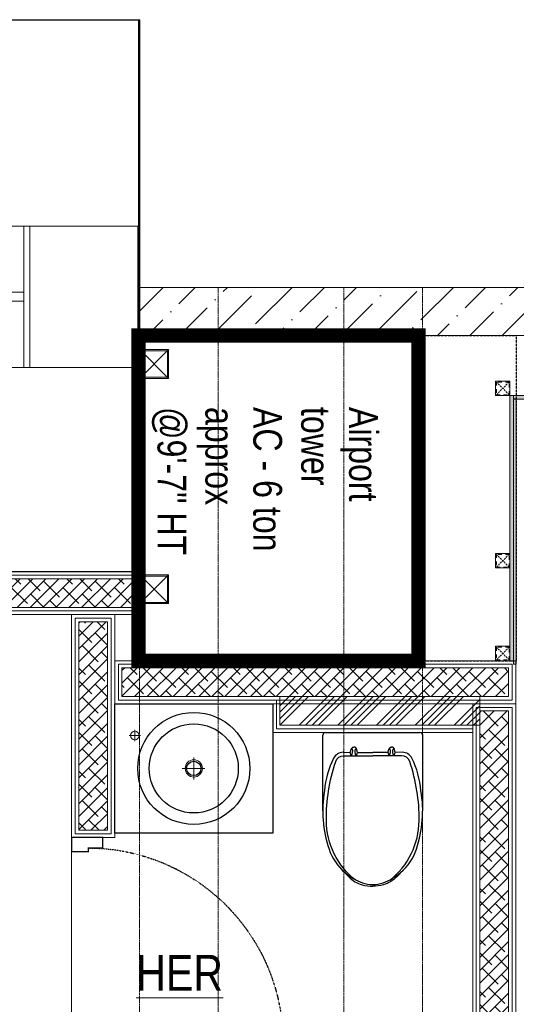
# Model space of a CAD drawing. Header units: millimetres. Extents: x -106827 to 92813, y -35754 to 7831.
# Tile 88 of 160: x -36924 to -35196, y -17930 to -14502. Entities that reach past the tile are written whole.
import ezdxf
from ezdxf.xclip import XClip

# ---------------------------------------------------------------- set-up
doc = ezdxf.new("R2010")
doc.units = ezdxf.units.MM
doc.header["$XCLIPFRAME"] = 2
for name, pattern in [('General Arrangement Plan$0$( Hidden )', [0.375, 0.25, -0.125]), ('General Arrangement Plan$0$DASHED2', [0.375, 0.25, -0.125]), ('General Arrangement Plan$1$.5', [2, 0.5, -0.5, 0.5, -0.5]), ('General Arrangement Plan$1$CORES & SETBACK$0$HIDDEN', [0.375, 0.25, -0.125]), ('General Arrangement Plan$1$HIDDEN', [0.375, 0.25, -0.125])]:
    doc.linetypes.add(name, pattern=pattern)
for name, color, linetype, lineweight in [('General Arrangement Plan$1$A-HATCH', 15, 'Continuous', 0), ('General Arrangement Plan$1$A-WALL', 113, 'Continuous', 9), ('General Arrangement Plan$1$BEAM', 113, 'Continuous', 9), ('General Arrangement Plan$1$Finishes', 5, 'Continuous', 13), ('General Arrangement Plan$1$MEI- EXISTING WALLS', 1, 'Continuous', 15), ('General Arrangement Plan$1$PLASTER', 252, 'Continuous', 13), ('General Arrangement Plan$1$TILES', 104, 'Continuous', 9), ('General Arrangement Plan$1$TXT', 6, 'Continuous', 20), ('General Arrangement Plan$1$Wall Hatch', 8, 'Continuous', 0), ('General Arrangement Plan$1$WALL NEW', 6, 'Continuous', 13)]:
    doc.layers.add(name, color=color, linetype=linetype, lineweight=lineweight)
for name, color, linetype in [('General Arrangement Plan$1$cad-block.com', 250, 'Continuous'), ('General Arrangement Plan$1$FRR140', 5, 'Continuous'), ('General Arrangement Plan$1$IDS-DOOR', 45, 'Continuous'), ('General Arrangement Plan$1$MEI-TEXT', 3, 'Continuous')]:
    doc.layers.add(name, color=color, linetype=linetype)
doc.layers.add('General Arrangement Plan$1$MH- (Structural Elements)Strc-4', color=7, linetype='Continuous', lineweight=0, true_color=0xb85b00)
doc.layers.add('General Arrangement Plan$1$MS', color=7, linetype='Continuous', lineweight=0, true_color=0x3c5977)
doc.styles.add('General Arrangement Plan$1$Standard', font='ARIALN.TTF')
doc.styles.add('General Arrangement Plan$1$TMH-TEXT', font='simplex.shx', dxfattribs={"width": 0.8})
pattern_1 = [(172.5, (-726867.071, -969433.78), (-6.58963561, -7.03506592), [0, -7.6, 0, -8.5, 0, -8.125]), (142.5, (-726867.071, -969433.78), (-16.23489865, -3.72068755), [0, -4.1, 0, -6.85, 0, -2.625]), (102.5, (-726862.722, -969438.128), (-11.030161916, 10.990146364), [0, -2.5, 0, -9, 0, -11.75]), (92.5, (-726862.722, -969438.128), (-13.73131425, 7.52521082), [0, -1.25, 0, -5.9, 0, -6.75])]

# ---------------------------------------------------------------- blocks, each defined once
blk = doc.blocks.new('General Arrangement Plan$1$VDVEV')
at = {"layer": 'General Arrangement Plan$1$MH- (Structural Elements)Strc-4', "lineweight": 5}
blk.add_lwpolyline([(490.4, 2629.6), (490.4, 3005.2), (0, 3005.2), (0, 2629.6)], dxfattribs=at)
at = {"layer": 'General Arrangement Plan$1$MH- (Structural Elements)Strc-4', "lineweight": 9}
for points in [[(490.4, 2608.7), (490.4, 2629.6), (0, 2629.6), (0, 2608.7)], [(490.4, 1419.1), (0, 1419.1), (0, 1408.7), (490.4, 1408.7)]]:
    blk.add_lwpolyline(points, close=True, dxfattribs=at)
for points in [[(0, 2608.7), (0, 1419.1)], [(229.6, 1419.1), (229.6, 2608.7)], [(260.9, 1419.1), (260.9, 2608.7)], [(490.4, 1419.1), (490.4, 2608.7)], [(0, 1408.7), (0, 0), (490.4, 0), (490.4, 1408.7)], [(0, 1001.7), (490.4, 1001.7)]]:
    blk.add_lwpolyline(points, dxfattribs=at)
at = {"layer": 'General Arrangement Plan$1$MH- (Structural Elements)Strc-4', "lineweight": 0}
for points in [[(0, 626.1), (490.4, 626.1)], [(0, 417.4), (490.4, 417.4)], [(0, 260.9), (490.4, 260.9)], [(0, 146.1), (490.4, 146.1)], [(0, 73), (490.4, 73)]]:
    blk.add_lwpolyline(points, dxfattribs=at)
blk = doc.blocks.new('General Arrangement Plan$1$EAFERGV')
at = {"lineweight": 20}
for points in [[(479.8, 372.1), (-31.5, -24.5)], [(-31.5, 372.1), (479.8, -3.6)], [(1272.8, 372.1), (1794.5, -24.5)], [(1794.5, 372.1), (1272.8, -3.6)]]:
    blk.add_lwpolyline(points, dxfattribs=at)
for points in [[(-31.5, 372.1), (-31.5, -24.5), (479.8, -24.5), (479.8, 372.1)], [(1794.5, 372.1), (1794.5, -24.5), (1272.8, -24.5), (1272.8, 372.1)]]:
    blk.add_lwpolyline(points, close=True, dxfattribs=at)
blk = doc.blocks.new('General Arrangement Plan$1$EFVRFEVREV')
blk.add_blockref('General Arrangement Plan$1$EAFERGV', (-648, 786.2))
at = {"layer": 'General Arrangement Plan$1$MH- (Structural Elements)Strc-4'}
blk.add_blockref('General Arrangement Plan$1$VDVEV', (-11.7, 0), dxfattribs=at)
blk = doc.blocks.new('General Arrangement Plan$1$Waschtisch - Konsole LOOP 550x450 D390')
at = {"lineweight": 25}
for p, q in [((-550, -450), (-550, 0)), ((-550, 0), (0, 0)), ((0, 0), (0, -450)), ((0, -450), (-550, -450))]:
    blk.add_line(p, q, dxfattribs=at)
at = {"lineweight": 5}
for p, q in [((-480, -130.1), (-480, -90.2)), ((-499.4, -110), (-460.4, -110)), ((-275, -263), (-275, -187.1)), ((-315.5, -225), (-236.5, -225))]:
    blk.add_line(p, q, dxfattribs=at)
at = {"lineweight": 25}
for radius in [195, 155, 25]:
    blk.add_circle((-275, -225), radius, dxfattribs=at)
at = {"lineweight": 5}
for centre, radius in [((-480, -110), 15), ((-275, -225), 30)]:
    blk.add_circle(centre, radius, dxfattribs=at)
blk = doc.blocks.new('General Arrangement Plan$1$A$C08D46EED')
at = {"lineweight": 0}
for p, q in [((-523.2, 710.2), (-440.8, 609.6)), ((-1219.8, 140, 0), (-1137.4, 39.4))]:
    blk.add_line(p, q, dxfattribs=at)
at = {"linetype": 'Continuous', "lineweight": 0, "const_width": 6}
blk.add_lwpolyline([(-440.8, 609.6), (-523.2, 710.2), (-569.6, 672.2), (-525.3, 618), (-513.6, 627.5), (-475.6, 581.1)], close=True, dxfattribs=at)
blk.add_lwpolyline([(-440.8, 609.6), (-523.2, 710.2), (-569.6, 672.2), (-525.3, 618), (-513.6, 627.5), (-475.6, 581.1)], close=True, dxfattribs=at)
at = {"lineweight": 0}
blk.add_lwpolyline([(-513.6, 627.5), (-560.1, 589.5), (-46.4, -38), (0, 0)], close=True, dxfattribs=at)
blk.add_lwpolyline([(-513.6, 627.5), (-560.1, 589.5), (-46.4, -38), (0, 0)], close=True, dxfattribs=at)
at = {"linetype": 'Continuous', "lineweight": 0, "const_width": 6, "elevation": 0}
blk.add_lwpolyline([(-1138.2, 38.8), (-1220.6, 139.4), (-1174.1, 177.4), (-1129.8, 123.2), (-1141.4, 113.7), (-1103.4, 67.3)], close=True, dxfattribs=at)
blk.add_lwpolyline([(-1138.2, 38.8), (-1220.6, 139.4), (-1174.1, 177.4), (-1129.8, 123.2), (-1141.4, 113.7), (-1103.4, 67.3)], close=True, dxfattribs=at)
at = {"color": 8, "linetype": 'General Arrangement Plan$1$HIDDEN', "ltscale": 0.025}
blk.add_arc((-511.6, 632, 0), 815.6, 219.45, 304.7707, dxfattribs=at)
blk = doc.blocks.new('General Arrangement Plan$1$toilet 5_top view_cad-block.com')
at = {"color": 7}
for points in [[(-171.9, 0), (171.9, 0)], [(-181.9, -285.5), (-181.9, -10)], [(181.9, -285.5), (181.9, -10)], [(-107.8, -72.1), (-81.7, -72.5)], [(-78.1, -84.4), (-81.7, -72.5)], [(-59.2, -84.4), (-55.6, -72.5)], [(-55.6, -72.5), (0, -72.5)], [(55.6, -72.5), (0, -72.5)], [(59.2, -84.4), (55.6, -72.5)], [(78.1, -84.4), (81.7, -72.5)], [(107.8, -72.1), (81.7, -72.5)]]:
    blk.add_lwpolyline(points, dxfattribs=at)
for points in [[(-81.7, -72.5, 0.000902), (-79.1, -61.6, -0.347242), (-68.7, -53.4)], [(-78.1, -84.4, 0.244892), (-74.1, -60.9, 0.378206), (-78.1, -58.9, -0.178567)], [(-55.6, -72.5, -0.000902), (-58.2, -61.6, 0.347242), (-68.7, -53.4)], [(-59.2, -84.4, -0.244892), (-63.2, -60.9, -0.378206), (-59.3, -58.9, 0.178567)], [(55.6, -72.5, 0.000902), (58.2, -61.6, -0.347242), (68.7, -53.4)], [(59.2, -84.4, 0.244892), (63.2, -60.9, 0.378206), (59.3, -58.9, -0.178567)], [(81.7, -72.5, -0.000902), (79.1, -61.6, 0.347242), (68.7, -53.4)], [(78.1, -84.4, -0.244892), (74.1, -60.9, -0.378206), (78.1, -58.9, 0.178567)], [(-105.3, -72.1), (-107.8, -72.1, 0.290717), (-142.6, -93.4, 0.092282), (-175.7, -212, 0.123133), (-159.3, -424.5, 0.135146), (-101.5, -510.7, 0.083289)], [(-62.2, -538.4, -0.226694), (-169, -320.8, -0.083906), (-135, -106.2, -0.3229), (-104.6, -84.4), (0, -84.4)], [(62.2, -538.4, 0.226694), (169, -320.8, 0.083906), (135, -106.2, 0.3229), (104.6, -84.4), (0, -84.4)], [(101.5, -510.7, 0.135146), (159.3, -424.5, 0.123133), (175.7, -212, 0.092282), (142.6, -93.4, 0.290717), (107.8, -72.1)], [(-101.5, -510.7, 0.095376), (-37.4, -547.5, 0.083289), (0, -553.7, 0.083289), (37.4, -547.5, 0.095376), (101.5, -510.7, 0.123133)], [(-101.5, -510.7, 0.016905), (-87.4, -526.1, 0.130768), (-38.7, -554.9, 0.071655), (0, -560, 0.449001)], [(101.5, -510.7, -0.016905), (87.4, -526.1, -0.130768), (38.7, -554.9, -0.071655), (0, -560, -0.449001)]]:
    blk.add_lwpolyline(points, format="xyb", dxfattribs=at)
for centre, start, end in [((171.9, -10), 0, 90), ((-171.9, -10), 90, 180)]:
    blk.add_arc(centre, 10, start, end, dxfattribs=at)
blk = doc.blocks.new('General Arrangement Plan$1$A$C0642dd72')
at = {"layer": 'General Arrangement Plan$1$MS', "ltscale": 10}
for p, q in [((2899.7, 12709.7), (2999.7, 12809.7)), ((2999.7, 12709.7), (2899.7, 12809.7)), ((2899.7, 11925.6), (2999.7, 12025.6)), ((2999.7, 11925.6), (2899.7, 12025.6))]:
    blk.add_line(p, q, dxfattribs=at)
for points in [[(2899.7, 12709.7), (2999.7, 12709.7), (2999.7, 12809.7), (2899.7, 12809.7)], [(2903.7, 12713.7), (2995.7, 12713.7), (2995.7, 12805.7), (2903.7, 12805.7)], [(2899.7, 11925.6), (2999.7, 11925.6), (2999.7, 12025.6), (2899.7, 12025.6)], [(2903.7, 11929.6), (2995.7, 11929.6), (2995.7, 12021.6), (2903.7, 12021.6)]]:
    blk.add_lwpolyline(points, close=True, dxfattribs=at)
blk = doc.blocks.new('*U202')
at = {"layer": 'General Arrangement Plan$1$PLASTER'}
h = blk.add_hatch(dxfattribs=at)
h.set_pattern_fill('AR-SAND', color=256, scale=5, angle=90)
h.set_pattern_definition(pattern_1)
h.paths.add_polyline_path([(120539.6, -848202.3), (120539.6, -848190.3), (111689.8, -848190.3), (111689.8, -848202.3)])
blk.add_lwpolyline([(120539.6, -848202.3), (120539.6, -848190.3), (111689.8, -848190.3), (111689.8, -848202.3)], close=True, dxfattribs=at)
blk = doc.blocks.new('General Arrangement Plan$1$A$C25013FFA')
at = {"layer": 'General Arrangement Plan$1$MS', "linetype": 'General Arrangement Plan$1$CORES & SETBACK$0$HIDDEN', "ltscale": 25}
for p, q in [((-9, 60), (35, 16)), ((35, 60), (-9, 16))]:
    blk.add_line(p, q, dxfattribs=at)
at = {"layer": 'General Arrangement Plan$1$MS', "ltscale": 25}
blk.add_lwpolyline([(-12, 13), (38, 13), (38, 63), (-12, 63)], close=True, dxfattribs=at)
blk.add_lwpolyline([(-12, 13), (38, 13), (38, 63), (-12, 63)], close=True, dxfattribs=at)
at = {"layer": 'General Arrangement Plan$1$MS', "linetype": 'General Arrangement Plan$1$.5', "ltscale": 25}
blk.add_lwpolyline([(-9, 16), (35, 16), (35, 60), (-9, 60)], close=True, dxfattribs=at)
blk = doc.blocks.new('*U226')
at = {"layer": 'General Arrangement Plan$1$TILES'}
h = blk.add_hatch(dxfattribs=at)
h.set_pattern_fill('ZIGZAG', color=256, scale=50, angle=45)
h.set_pattern_definition([(45, (0, 0), (1e-12, 8.838834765), [6.25, -6.25]), (135, (4.4194, 4.4194), (-8.838834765, 1e-12), [6.25, -6.25])])
h.paths.add_polyline_path([(99095.5, -853991.2), (99095.5, -854001.2), (100018.5, -854001.2), (100018.5, -853991.2)])
blk.add_lwpolyline([(100018.5, -854001.2), (100018.5, -853991.2), (99095.5, -853991.2), (99095.5, -854001.2)], close=True, dxfattribs=at)
blk = doc.blocks.new('*U208')
at = {"layer": 'General Arrangement Plan$1$PLASTER'}
h = blk.add_hatch(dxfattribs=at)
h.set_pattern_fill('AR-SAND', color=256, scale=5, angle=90)
h.set_pattern_definition(pattern_1)
h.paths.add_polyline_path([(120519.6, -848202.3), (120519.6, -848190.3), (119594.5, -848190.3), (119594.5, -848202.3)])
blk.add_lwpolyline([(120519.6, -848202.3), (120519.6, -848190.3), (119594.5, -848190.3), (119594.5, -848202.3)], close=True, dxfattribs=at)
blk = doc.blocks.new('General Arrangement Plan')
at = {"layer": 'General Arrangement Plan$1$A-HATCH', "lineweight": -2, "true_color": 0x939598}
h = blk.add_hatch(dxfattribs=at)
h.set_pattern_fill('ANSI38', color=252, scale=10, angle=180)
h.paths.add_polyline_path([(74.3, 13036.2), (3075.4, 13036.2), (3075.4, 12936.2), (74.3, 12936.2)])
h = blk.add_hatch(dxfattribs=at)
h.set_pattern_fill('ANSI38', color=252, scale=10, angle=180)
h.paths.add_polyline_path([(2988.4, 12160.3), (2988.4, 12886.2), (2888.4, 12886.2), (2888.4, 12160.3)])
h = blk.add_hatch(dxfattribs=at)
h.set_pattern_fill('ANSI38', color=252, scale=10, angle=180)
h.paths.add_polyline_path([(4384, 12725.7), (3038.4, 12725.7), (3038.4, 12625.7), (4384, 12625.7)])
h = blk.add_hatch(dxfattribs=at)
h.set_pattern_fill('ANSI34', color=252, scale=5)
h.paths.add_polyline_path([(4284, 12625.7), (3588.4, 12625.7), (3588.4, 12525.7), (4284, 12525.7)])
h = blk.add_hatch(dxfattribs=at)
h.set_pattern_fill('ANSI38', color=252, scale=10, angle=180)
h.paths.add_polyline_path([(4384, 11260.3), (4384, 12575.7), (4284, 12575.7), (4284, 11260.3)])
at = {"layer": 'General Arrangement Plan$1$Wall Hatch', "true_color": 0xc7c8ca}
h = blk.add_hatch(dxfattribs=at)
h.set_pattern_fill('ANSI36', color=9, scale=25)
h.paths.add_polyline_path([(3100.4, 14050.1), (9916.9, 14050.1), (9916.9, 13882.8), (3100.4, 13882.8)])
at = {"layer": 'General Arrangement Plan$1$A-WALL', "lineweight": 25}
for p, q in [((3096.8, 14980.2), (2101.3, 14981.1)), ((3095.6, 13060.4), (3096.8, 14980.2)), ((47.5, 13064), (3095.6, 13060.4))]:
    blk.add_line(p, q, dxfattribs=at)
at = {"layer": 'General Arrangement Plan$1$BEAM', "linetype": 'General Arrangement Plan$0$( Hidden )', "ltscale": 11}
for points in [[(3373.3, 14050.1), (3373.2, 899.1), (3099.8, 899.1), (3099.8, 14050.1)], [(4084.2, 14050.1), (4084.2, 899.1), (3810.8, 899.1), (3810.8, 14050.1)]]:
    blk.add_lwpolyline(points, close=True, dxfattribs=at)
at = {"layer": 'General Arrangement Plan$1$Finishes'}
for points in [[(49.3, 13061.2), (3100.4, 13061.2), (3100.4, 12911.2), (49.3, 12911.2)], [(3013.4, 12135.3), (3013.4, 12911.2), (2863.4, 12911.2), (2863.4, 12135.3)], [(4409, 12750.7), (3013.4, 12750.7), (3013.4, 12600.7), (4409, 12600.7)], [(4409, 11235.3), (4409, 12600.7), (4259, 12600.7), (4259, 11235.3)]]:
    blk.add_lwpolyline(points, close=True, dxfattribs=at)
blk.add_lwpolyline([(3563.4, 12600.7), (3563.4, 12500.7), (4259, 12500.7)], dxfattribs=at)
at = {"layer": 'General Arrangement Plan$1$FRR140', "color": 4, "linetype": 'General Arrangement Plan$0$DASHED2'}
blk.add_line((4410.7, 13882.8), (4410.7, 12750.7), dxfattribs=at)
blk.add_line((4410.7, 13882.8), (4410.7, 12750.7), dxfattribs=at)
at = {"layer": 'General Arrangement Plan$1$FRR140', "color": 4, "const_width": 50}
blk.add_lwpolyline([(3096.1, 13882.8), (3096.1, 12750.7), (4070.7, 12750.7), (4070.7, 13882.8)], close=True, dxfattribs=at)
at = {"layer": 'General Arrangement Plan$1$FRR140', "color": 4, "linetype": 'General Arrangement Plan$0$DASHED2'}
for points in [[(4070.7, 13882.8), (4410.7, 13882.8)], [(4070.7, 13882.8), (4410.7, 13882.8)], [(4070.7, 12750.7), (4410.7, 12750.7)], [(4070.7, 12750.7), (4410.7, 12750.7)]]:
    blk.add_lwpolyline(points, dxfattribs=at)
at = {"layer": 'General Arrangement Plan$1$MEI- EXISTING WALLS', "color": 252, "true_color": 0x939598}
blk.add_line((2863.4, 11380.1), (2863.4, 12600.7), dxfattribs=at)
at = {"layer": 'General Arrangement Plan$1$MEI- EXISTING WALLS', "color": 18, "true_color": 0x000000}
blk.add_lwpolyline([(9916.9, 14050.2), (3094.3, 14050.1), (3094.3, 13882.8), (9916.9, 13882.8), (9916.9, 14050.2)], dxfattribs=at)
at = {"layer": 'General Arrangement Plan$1$MH- (Structural Elements)Strc-4'}
blk.add_lwpolyline([(3100.4, 14050.1), (9916.9, 14050.1), (9916.9, 13882.8), (3100.4, 13882.8)], close=True, dxfattribs=at)
at = {"layer": 'General Arrangement Plan$1$Wall Hatch'}
blk.add_lwpolyline([(48.7, 14982.1), (3100.4, 14982.1), (3100.4, 13061.2), (48.7, 13061.2)], close=True, dxfattribs=at)
at = {"layer": 'General Arrangement Plan$1$WALL NEW'}
for points in [[(61.8, 13048.7), (3087.9, 13048.7), (3087.9, 12923.7), (61.8, 12923.7)], [(74.3, 13036.2), (3075.4, 13036.2), (3075.4, 12936.2), (74.3, 12936.2)], [(3000.9, 12147.8), (3000.9, 12898.7), (2875.9, 12898.7), (2875.9, 12147.8)], [(2988.4, 12160.3), (2988.4, 12886.2), (2888.4, 12886.2), (2888.4, 12160.3)], [(4396.5, 12738.2), (3025.9, 12738.2), (3025.9, 12613.2), (4396.5, 12613.2)], [(4384, 12725.7), (3038.4, 12725.7), (3038.4, 12625.7), (4384, 12625.7)], [(4284, 12625.7), (3588.4, 12625.7), (3588.4, 12525.7), (4284, 12525.7)], [(4396.5, 11247.8), (4396.5, 12588.2), (4271.5, 12588.2), (4271.5, 11247.8)], [(4384, 11260.3), (4384, 12575.7), (4284, 12575.7), (4284, 11260.3)]]:
    blk.add_lwpolyline(points, close=True, dxfattribs=at)
blk.add_lwpolyline([(3575.9, 12613.2), (3575.9, 12513.2), (4259, 12513.2)], dxfattribs=at)
at = {"layer": 'General Arrangement Plan$1$cad-block.com'}
blk.add_blockref('General Arrangement Plan$1$Waschtisch - Konsole LOOP 550x450 D390', (3563.4, 12600.7), dxfattribs=at)
at = {"layer": 'General Arrangement Plan$1$cad-block.com', "xscale": 0.9553454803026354, "yscale": 0.9553454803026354, "zscale": 0.9553454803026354}
blk.add_blockref('General Arrangement Plan$1$toilet 5_top view_cad-block.com', (3911.2, 12500.7), dxfattribs=at)
at = {"layer": 'General Arrangement Plan$1$IDS-DOOR', "color": 1, "xscale": -0.8330996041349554, "yscale": 0.8330996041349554, "zscale": 0.8330996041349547, "rotation": 129.3008264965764}
blk.add_blockref('General Arrangement Plan$1$A$C08D46EED', (3597.3, 11422.8), dxfattribs=at)
at = {"layer": 'General Arrangement Plan$1$MH- (Structural Elements)Strc-4', "xscale": 1.003446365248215, "yscale": 1.003446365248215, "zscale": 1.003446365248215, "rotation": 270}
blk.add_blockref('General Arrangement Plan$1$EFVRFEVREV', (78.7, 14251.9), dxfattribs=at)
at = {"layer": 'General Arrangement Plan$1$MS', "ltscale": 10}
blk.add_blockref('General Arrangement Plan$1$A$C0642dd72', (200.7, 1023.9), dxfattribs=at)
at = {"layer": 'General Arrangement Plan$1$MS', "ltscale": 25, "rotation": 180}
for p in [(4376.7, 13736.7), (4376.7, 13136.7), (4376.7, 12813.7)]:
    blk.add_blockref('General Arrangement Plan$1$A$C25013FFA', p, dxfattribs=at)
at = {"layer": 'General Arrangement Plan$1$PLASTER', "rotation": 270}
blk.add_blockref('*U208', (852591.1, 133268.2), dxfattribs=at)
at = {"layer": 'General Arrangement Plan$1$PLASTER', "xscale": -1, "rotation": 180}
blk.add_blockref('*U202', (-107289.1, -834528.7), dxfattribs=at)
at = {"layer": 'General Arrangement Plan$1$TILES', "xscale": -1, "rotation": 90}
blk.add_blockref('*U226', (-849590.5, 112757.2), dxfattribs=at)
at = {"layer": 'General Arrangement Plan$1$MEI-TEXT', "color": 4, "insert": (3142.1, 13633.9), "char_height": 100, "width": 2433.594, "attachment_point": 7, "rotation": 270, "style": 'General Arrangement Plan$1$TMH-TEXT'}
blk.add_mtext('{\\fArial|b0|i0|c0|p34;\\C5;Airport\\Ptower \\PAC - 6 ton \\Papprox\\P@9\'-7" HT}', dxfattribs=at)
at = {"layer": 'General Arrangement Plan$1$TXT', "insert": (3239, 11664), "char_height": 125, "width": 2265.161, "attachment_point": 5, "style": 'General Arrangement Plan$1$Standard'}
blk.add_mtext('{\\LHER }', dxfattribs=at)

msp = doc.modelspace()

# ---------------------------------------------------------------- block references
at = {"color": 7}
ref = msp.add_blockref('General Arrangement Plan', (-39606.8, -29484.1), dxfattribs=at)
XClip(ref).set_block_clipping_path([(48.7190010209, -107.5186207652), (15251.6043912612, 15253.5715002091)])

doc.saveas('drawing.dxf')
